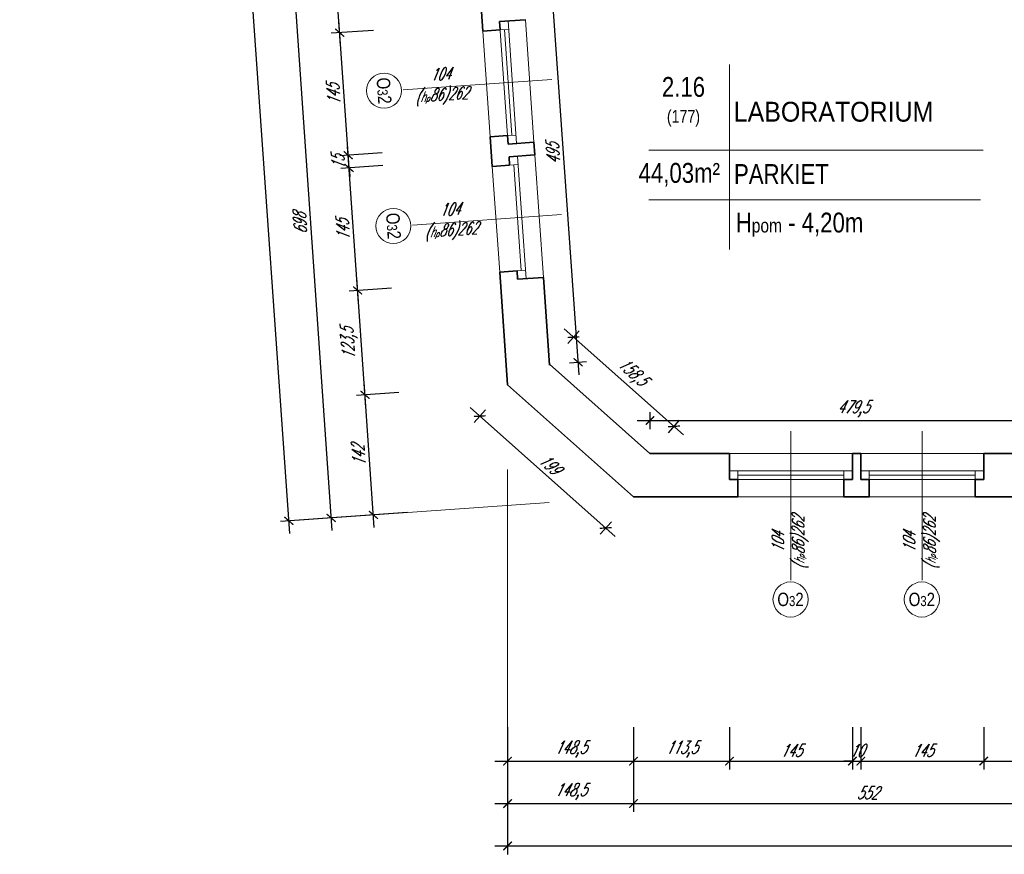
# Model space of a CAD drawing. Header units: millimetres. Extents: x 402 to 79005, y -7782 to 89952.
# Tile 82 of 256: x 21522 to 22684, y 20729 to 21714. Entities that reach past the tile are written whole.
import ezdxf

# ---------------------------------------------------------------- set-up
doc = ezdxf.new("R2010")
doc.units = ezdxf.units.MM
doc.header["$LTSCALE"] = 10
doc.layers.get('0').update_dxf_attribs({"lineweight": 0})
doc.layers.get('Defpoints').update_dxf_attribs({"color": 253})
for name, color, linetype, lineweight in [('01 parter - ściany', 253, 'Continuous', 35), ('03-01_okna', 253, 'Continuous', 15), ('04-1_widok', 253, 'Continuous', 5), ('05-01_wymiary', 253, 'Continuous', 5), ('05-03_opis', 253, 'Continuous', 5)]:
    doc.layers.add(name, color=color, linetype=linetype, lineweight=lineweight)
doc.styles.add('ariel', font='ARIAL.TTF', dxfattribs={"width": 0.8})
doc.styles.add('ariel_wym', font='simplex.shx', dxfattribs={"width": 0.65, "oblique": 25})
doc.dimstyles.new('ariel 50', dxfattribs={"dimtxt": 15, "dimasz": 10, "dimexe": 10, "dimexo": 0, "dimgap": 5, "dimtad": 1, "dimdec": 1, "dimrnd": 0.5, "dimtxsty": 'ariel_wym', "dimblk": 'ARCHTICK', "dimcen": 2.5, "dimdle": 15, "dimazin": 0, "dimtfac": 1, "dimtdec": 1, "dimtix": 1, "dimtmove": 0, "dimatfit": 3, "dimldrblk": 'DOT', "dimfxl": 0, "dimarcsym": 0})
doc.dimstyles.new('ariel 50 wnętrze', dxfattribs={"dimtxt": 15, "dimasz": 10, "dimexe": 10, "dimexo": 0, "dimgap": 5, "dimtad": 1, "dimdec": 1, "dimrnd": 0.5, "dimtxsty": 'ariel_wym', "dimblk": 'ARCHTICK', "dimcen": 2.5, "dimdle": 15, "dimazin": 0, "dimtfac": 1, "dimtdec": 1, "dimtix": 1, "dimtmove": 0, "dimatfit": 3, "dimldrblk": 'DOT', "dimfxl": 0, "dimarcsym": 0})

# ---------------------------------------------------------------- blocks, each defined once
blk = doc.blocks.new('_ArchTick')
at = {"color": 0, "linetype": 'ByBlock', "const_width": 0.15}
blk.add_lwpolyline([(-0.5, -0.5), (0.5, 0.5)], dxfattribs=at)
blk = doc.blocks.new('*D2557')
at = {"layer": '05-01_wymiary', "color": 0, "lineweight": -2}
for p, q in [((22097.5, 20878.6), (22097.5, 20828.6)), ((22246.2, 20878.6), (22246.2, 20828.6)), ((22082.5, 20838.6), (22261.2, 20838.6))]:
    blk.add_line(p, q, dxfattribs=at)
at = {"layer": 'Defpoints', "color": 0}
for p in [(22097.5, 21282.8), (22246.2, 21150.7), (22246.2, 20838.6)]:
    blk.add_point(p, dxfattribs=at)
at = {"layer": '05-01_wymiary', "color": 0, "lineweight": -2, "xscale": 10, "yscale": 10, "zscale": 10, "rotation": 180}
blk.add_blockref('_ArchTick', (22097.5, 20838.6), dxfattribs=at)
at = {"layer": '05-01_wymiary', "color": 0, "lineweight": -2, "xscale": 10, "yscale": 10, "zscale": 10}
blk.add_blockref('_ArchTick', (22246.2, 20838.6), dxfattribs=at)
at = {"layer": '05-01_wymiary', "color": 0, "insert": (22171.8, 20852.6), "char_height": 15, "attachment_point": 5, "style": 'ariel_wym'}
blk.add_mtext('148,5', dxfattribs=at)
blk = doc.blocks.new('_Dot')
at = {"color": 0, "linetype": 'ByBlock', "lineweight": -2}
blk.add_line((-0.5, 0), (-1, 0), dxfattribs=at)
at = {"color": 0, "linetype": 'ByBlock', "const_width": 0.5}
blk.add_lwpolyline([(-0.25, 0, 1), (0.25, 0, 1)], format="xyb", close=True, dxfattribs=at)
blk = doc.blocks.new('*D2558')
at = {"layer": '05-01_wymiary', "color": 0, "lineweight": -2}
for p, q in [((22246.2, 20878.6), (22246.2, 20828.6)), ((22359.5, 20878.6), (22359.5, 20828.6)), ((22231.2, 20838.6), (22374.5, 20838.6))]:
    blk.add_line(p, q, dxfattribs=at)
at = {"layer": 'Defpoints', "color": 0}
for p in [(22359.5, 21201.7), (22246.2, 21150.7), (22359.5, 20838.6)]:
    blk.add_point(p, dxfattribs=at)
at = {"layer": '05-01_wymiary', "color": 0, "lineweight": -2, "xscale": 10, "yscale": 10, "zscale": 10, "rotation": 180}
blk.add_blockref('_ArchTick', (22246.2, 20838.6), dxfattribs=at)
at = {"layer": '05-01_wymiary', "color": 0, "lineweight": -2, "xscale": 10, "yscale": 10, "zscale": 10}
blk.add_blockref('_ArchTick', (22359.5, 20838.6), dxfattribs=at)
at = {"layer": '05-01_wymiary', "color": 0, "insert": (22302.8, 20852.6), "char_height": 15, "attachment_point": 5, "style": 'ariel_wym'}
blk.add_mtext('113,5', dxfattribs=at)
blk = doc.blocks.new('*D2559')
at = {"layer": '05-01_wymiary', "color": 0, "lineweight": -2}
for p, q in [((22359.5, 20878.6), (22359.5, 20828.6)), ((22504.5, 20878.6), (22504.5, 20828.6)), ((22344.5, 20838.6), (22519.5, 20838.6))]:
    blk.add_line(p, q, dxfattribs=at)
at = {"layer": 'Defpoints', "color": 0}
for p in [(22359.5, 21201.7), (22504.5, 21201.7), (22504.5, 20838.6)]:
    blk.add_point(p, dxfattribs=at)
at = {"layer": '05-01_wymiary', "color": 0, "lineweight": -2, "xscale": 10, "yscale": 10, "zscale": 10, "rotation": 180}
blk.add_blockref('_ArchTick', (22359.5, 20838.6), dxfattribs=at)
at = {"layer": '05-01_wymiary', "color": 0, "lineweight": -2, "xscale": 10, "yscale": 10, "zscale": 10}
blk.add_blockref('_ArchTick', (22504.5, 20838.6), dxfattribs=at)
at = {"layer": '05-01_wymiary', "color": 0, "insert": (22432, 20851.1), "char_height": 15, "attachment_point": 5, "style": 'ariel_wym'}
blk.add_mtext('145', dxfattribs=at)
blk = doc.blocks.new('*D2560')
at = {"layer": '05-01_wymiary', "color": 0, "lineweight": -2}
for p, q in [((22504.5, 20878.6), (22504.5, 20828.6)), ((22514.5, 20878.6), (22514.5, 20828.6)), ((22504.5, 20838.6), (22494.5, 20838.6)), ((22504.5, 20838.6), (22514.5, 20838.6)), ((22514.5, 20838.6), (22524.5, 20838.6))]:
    blk.add_line(p, q, dxfattribs=at)
at = {"layer": 'Defpoints', "color": 0}
for p in [(22504.5, 21201.7), (22514.5, 21201.7), (22514.5, 20838.6)]:
    blk.add_point(p, dxfattribs=at)
at = {"layer": '05-01_wymiary', "color": 0, "lineweight": -2, "xscale": 10, "yscale": 10, "zscale": 10}
blk.add_blockref('_ArchTick', (22504.5, 20838.6), dxfattribs=at)
at = {"layer": '05-01_wymiary', "color": 0, "lineweight": -2, "xscale": 10, "yscale": 10, "zscale": 10, "rotation": 180}
blk.add_blockref('_ArchTick', (22514.5, 20838.6), dxfattribs=at)
at = {"layer": '05-01_wymiary', "color": 0, "insert": (22509.5, 20851.1), "char_height": 15, "attachment_point": 5, "style": 'ariel_wym'}
blk.add_mtext('10', dxfattribs=at)
blk = doc.blocks.new('*D2561')
at = {"layer": '05-01_wymiary', "color": 0, "lineweight": -2}
for p, q in [((22514.5, 20878.6), (22514.5, 20828.6)), ((22659.5, 20878.6), (22659.5, 20828.6)), ((22499.5, 20838.6), (22674.5, 20838.6))]:
    blk.add_line(p, q, dxfattribs=at)
at = {"layer": 'Defpoints', "color": 0}
for p in [(22514.5, 21201.7), (22659.5, 21201.7), (22659.5, 20838.6)]:
    blk.add_point(p, dxfattribs=at)
at = {"layer": '05-01_wymiary', "color": 0, "lineweight": -2, "xscale": 10, "yscale": 10, "zscale": 10, "rotation": 180}
blk.add_blockref('_ArchTick', (22514.5, 20838.6), dxfattribs=at)
at = {"layer": '05-01_wymiary', "color": 0, "lineweight": -2, "xscale": 10, "yscale": 10, "zscale": 10}
blk.add_blockref('_ArchTick', (22659.5, 20838.6), dxfattribs=at)
at = {"layer": '05-01_wymiary', "color": 0, "insert": (22587, 20851.1), "char_height": 15, "attachment_point": 5, "style": 'ariel_wym'}
blk.add_mtext('145', dxfattribs=at)
blk = doc.blocks.new('*D2562')
at = {"layer": '05-01_wymiary', "color": 0, "lineweight": -2}
for p, q in [((22659.5, 20878.6), (22659.5, 20828.6)), ((22776.3, 20878.6), (22776.3, 20828.6)), ((22644.5, 20838.6), (22791.3, 20838.6))]:
    blk.add_line(p, q, dxfattribs=at)
at = {"layer": 'Defpoints', "color": 0}
for p in [(22659.5, 21201.7), (22776.3, 21150.7), (22776.3, 20838.6)]:
    blk.add_point(p, dxfattribs=at)
at = {"layer": '05-01_wymiary', "color": 0, "lineweight": -2, "xscale": 10, "yscale": 10, "zscale": 10, "rotation": 180}
blk.add_blockref('_ArchTick', (22659.5, 20838.6), dxfattribs=at)
at = {"layer": '05-01_wymiary', "color": 0, "lineweight": -2, "xscale": 10, "yscale": 10, "zscale": 10}
blk.add_blockref('_ArchTick', (22776.3, 20838.6), dxfattribs=at)
at = {"layer": '05-01_wymiary', "color": 0, "insert": (22717.9, 20851.1), "char_height": 15, "attachment_point": 5, "style": 'ariel_wym'}
blk.add_mtext('117', dxfattribs=at)
blk = doc.blocks.new('*D2059')
at = {"layer": '05-01_wymiary', "color": 0, "lineweight": -2}
for p, q in [((22097.5, 20828.6), (22097.5, 20778.6)), ((22246.2, 20828.6), (22246.2, 20778.6)), ((22082.5, 20788.6), (22261.2, 20788.6))]:
    blk.add_line(p, q, dxfattribs=at)
at = {"layer": 'Defpoints', "color": 0}
for p in [(22097.5, 21282.8), (22246.2, 21150.7), (22246.2, 20788.6)]:
    blk.add_point(p, dxfattribs=at)
at = {"layer": '05-01_wymiary', "color": 0, "lineweight": -2, "xscale": 10, "yscale": 10, "zscale": 10, "rotation": 180}
blk.add_blockref('_ArchTick', (22097.5, 20788.6), dxfattribs=at)
at = {"layer": '05-01_wymiary', "color": 0, "lineweight": -2, "xscale": 10, "yscale": 10, "zscale": 10}
blk.add_blockref('_ArchTick', (22246.2, 20788.6), dxfattribs=at)
at = {"layer": '05-01_wymiary', "color": 0, "insert": (22171.8, 20802.6), "char_height": 15, "attachment_point": 5, "style": 'ariel_wym'}
blk.add_mtext('148,5', dxfattribs=at)
blk = doc.blocks.new('*D2060')
at = {"layer": '05-01_wymiary', "color": 0, "lineweight": -2}
for p, q in [((22246.2, 20828.6), (22246.2, 20778.6)), ((22798, 20828.6), (22798, 20778.6)), ((22231.2, 20788.6), (22813, 20788.6))]:
    blk.add_line(p, q, dxfattribs=at)
at = {"layer": 'Defpoints', "color": 0}
for p in [(22798, 21254.7), (22246.2, 21150.7), (22798, 20788.6)]:
    blk.add_point(p, dxfattribs=at)
at = {"layer": '05-01_wymiary', "color": 0, "lineweight": -2, "xscale": 10, "yscale": 10, "zscale": 10, "rotation": 180}
blk.add_blockref('_ArchTick', (22246.2, 20788.6), dxfattribs=at)
at = {"layer": '05-01_wymiary', "color": 0, "lineweight": -2, "xscale": 10, "yscale": 10, "zscale": 10}
blk.add_blockref('_ArchTick', (22798, 20788.6), dxfattribs=at)
at = {"layer": '05-01_wymiary', "color": 0, "insert": (22522.1, 20801.1), "char_height": 15, "attachment_point": 5, "style": 'ariel_wym'}
blk.add_mtext('552', dxfattribs=at)
blk = doc.blocks.new('*D2077')
at = {"layer": '05-01_wymiary', "color": 0, "lineweight": -2}
for p, q in [((22097.5, 20778.6), (22097.5, 20728.6)), ((27671, 20778.6), (27671, 20728.6)), ((22082.5, 20738.6), (27686, 20738.6))]:
    blk.add_line(p, q, dxfattribs=at)
at = {"layer": 'Defpoints', "color": 0}
for p in [(22097.5, 21282.8), (27671, 21282.8), (27671, 20738.6)]:
    blk.add_point(p, dxfattribs=at)
at = {"layer": '05-01_wymiary', "color": 0, "lineweight": -2, "xscale": 10, "yscale": 10, "zscale": 10, "rotation": 180}
blk.add_blockref('_ArchTick', (22097.5, 20738.6), dxfattribs=at)
at = {"layer": '05-01_wymiary', "color": 0, "lineweight": -2, "xscale": 10, "yscale": 10, "zscale": 10}
blk.add_blockref('_ArchTick', (27671, 20738.6), dxfattribs=at)
at = {"layer": '05-01_wymiary', "color": 0, "insert": (24884.2, 20752.6), "char_height": 15, "attachment_point": 5, "style": 'ariel_wym'}
blk.add_mtext('5573,5', dxfattribs=at)
blk = doc.blocks.new('*D1870')
at = {"layer": '05-01_wymiary', "color": 0, "lineweight": -2}
for p, q in [((21940.1, 21114.2), (21928.1, 21286)), ((21969.1, 21273.8), (21919.2, 21270.3)), ((21979, 21132), (21929.1, 21128.5))]:
    blk.add_line(p, q, dxfattribs=at)
at = {"layer": 'Defpoints', "color": 0}
for p in [(22097.5, 21282.8), (21929.2, 21271), (22246.2, 21150.7)]:
    blk.add_point(p, dxfattribs=at)
at = {"layer": '05-01_wymiary', "color": 0, "lineweight": -2, "xscale": 10, "yscale": 10, "zscale": 10}
for p, rotation in [((21929.2, 21271), 94.00000000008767), ((21939.1, 21129.2), 274.0000000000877)]:
    blk.add_blockref('_ArchTick', p, dxfattribs=dict(at, rotation=rotation))
at = {"layer": '05-01_wymiary', "color": 0, "insert": (21921.6, 21199.2), "char_height": 15, "attachment_point": 5, "rotation": 94, "style": 'ariel_wym'}
blk.add_mtext('142', dxfattribs=at)
blk = doc.blocks.new('*D1871')
at = {"layer": '05-01_wymiary', "color": 0, "lineweight": -2}
for p, q in [((21930.2, 21256), (21919.5, 21409.1)), ((21960.4, 21396.9), (21910.6, 21393.4)), ((21969.1, 21273.8), (21919.2, 21270.3))]:
    blk.add_line(p, q, dxfattribs=at)
at = {"layer": 'Defpoints', "color": 0}
for p in [(22139.8, 21409.4), (21920.5, 21394.1), (22097.5, 21282.8)]:
    blk.add_point(p, dxfattribs=at)
at = {"layer": '05-01_wymiary', "color": 0, "lineweight": -2, "xscale": 10, "yscale": 10, "zscale": 10}
for p, rotation in [((21920.5, 21394.1), 94.00000000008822), ((21929.2, 21271), 274.0000000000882)]:
    blk.add_blockref('_ArchTick', p, dxfattribs=dict(at, rotation=rotation))
at = {"layer": '05-01_wymiary', "color": 0, "insert": (21911, 21331.6), "char_height": 15, "attachment_point": 5, "rotation": 94, "style": 'ariel_wym'}
blk.add_mtext('123,5', dxfattribs=at)
blk = doc.blocks.new('*D1872')
at = {"layer": '05-01_wymiary', "color": 0, "lineweight": -2}
for p, q in [((21921.6, 21379.1), (21909.4, 21553.7)), ((21950.3, 21541.5), (21900.5, 21538)), ((21960.4, 21396.9), (21910.6, 21393.4))]:
    blk.add_line(p, q, dxfattribs=at)
at = {"layer": 'Defpoints', "color": 0}
for p in [(22129.6, 21554.1), (21910.4, 21538.7), (22139.8, 21409.4)]:
    blk.add_point(p, dxfattribs=at)
at = {"layer": '05-01_wymiary', "color": 0, "lineweight": -2, "xscale": 10, "yscale": 10, "zscale": 10}
for p, rotation in [((21910.4, 21538.7), 94.0000000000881), ((21920.5, 21394.1), 274.0000000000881)]:
    blk.add_blockref('_ArchTick', p, dxfattribs=dict(at, rotation=rotation))
at = {"layer": '05-01_wymiary', "color": 0, "insert": (21903, 21465.5), "char_height": 15, "attachment_point": 5, "rotation": 94, "style": 'ariel_wym'}
blk.add_mtext('145', dxfattribs=at)
blk = doc.blocks.new('*D1873')
at = {"layer": '05-01_wymiary', "color": 0, "lineweight": -2}
for p, q in [((21909.4, 21553.7), (21908.7, 21563.7)), ((21949.3, 21556.5), (21899.4, 21553)), ((21910.4, 21538.7), (21909.4, 21553.7)), ((21950.3, 21541.5), (21900.5, 21538)), ((21910.4, 21538.7), (21911.1, 21528.8))]:
    blk.add_line(p, q, dxfattribs=at)
at = {"layer": 'Defpoints', "color": 0}
for p in [(22128.6, 21569), (21909.4, 21553.7), (22129.6, 21554.1)]:
    blk.add_point(p, dxfattribs=at)
at = {"layer": '05-01_wymiary', "color": 0, "lineweight": -2, "xscale": 10, "yscale": 10, "zscale": 10}
for p, rotation in [((21909.4, 21553.7), 274.0000000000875), ((21910.4, 21538.7), 94.0000000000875)]:
    blk.add_blockref('_ArchTick', p, dxfattribs=dict(at, rotation=rotation))
at = {"layer": '05-01_wymiary', "color": 0, "insert": (21897.4, 21545.3), "char_height": 15, "attachment_point": 5, "rotation": 94, "style": 'ariel_wym'}
blk.add_mtext('15', dxfattribs=at)
blk = doc.blocks.new('*D1874')
at = {"layer": '05-01_wymiary', "color": 0, "lineweight": -2}
for p, q in [((21910.4, 21538.7), (21898.2, 21713.3)), ((21939.2, 21701.1), (21889.3, 21697.7)), ((21949.3, 21556.5), (21899.4, 21553))]:
    blk.add_line(p, q, dxfattribs=at)
at = {"layer": 'Defpoints', "color": 0}
for p in [(22118.5, 21713.7), (21899.3, 21698.3), (22128.6, 21569)]:
    blk.add_point(p, dxfattribs=at)
at = {"layer": '05-01_wymiary', "color": 0, "lineweight": -2, "xscale": 10, "yscale": 10, "zscale": 10}
for p, rotation in [((21899.3, 21698.3), 94.000000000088), ((21909.4, 21553.7), 274.000000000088)]:
    blk.add_blockref('_ArchTick', p, dxfattribs=dict(at, rotation=rotation))
at = {"layer": '05-01_wymiary', "color": 0, "insert": (21891.9, 21625.2), "char_height": 15, "attachment_point": 5, "rotation": 94, "style": 'ariel_wym'}
blk.add_mtext('145', dxfattribs=at)
blk = doc.blocks.new('*D1875')
at = {"layer": '05-01_wymiary', "color": 0, "lineweight": -2}
for p, q in [((21900.3, 21683.4), (21890.7, 21821.6)), ((21931.6, 21809.4), (21881.7, 21805.9)), ((21939.2, 21701.1), (21889.3, 21697.7))]:
    blk.add_line(p, q, dxfattribs=at)
at = {"layer": 'Defpoints', "color": 0}
for p in [(22060, 21818.4), (21891.7, 21806.6), (22118.5, 21713.7)]:
    blk.add_point(p, dxfattribs=at)
at = {"layer": '05-01_wymiary', "color": 0, "lineweight": -2, "xscale": 10, "yscale": 10, "zscale": 10}
for p, rotation in [((21891.7, 21806.6), 94.0000000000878), ((21899.3, 21698.3), 274.0000000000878)]:
    blk.add_blockref('_ArchTick', p, dxfattribs=dict(at, rotation=rotation))
at = {"layer": '05-01_wymiary', "color": 0, "insert": (21881.6, 21751.5), "char_height": 15, "attachment_point": 5, "rotation": 94, "style": 'ariel_wym'}
blk.add_mtext('108,5', dxfattribs=at)
blk = doc.blocks.new('*D1919')
at = {"layer": '05-01_wymiary', "color": 0, "lineweight": -2}
for p, q in [((21839.4, 21837), (21890.2, 21110.8)), ((21880.4, 21824.9), (21830.5, 21821.4)), ((21929.1, 21128.5), (21879.2, 21125))]:
    blk.add_line(p, q, dxfattribs=at)
at = {"layer": 'Defpoints', "color": 0}
for p in [(22154.6, 21844), (22246.2, 21150.7), (21889.2, 21125.7)]:
    blk.add_point(p, dxfattribs=at)
at = {"layer": '05-01_wymiary', "color": 0, "lineweight": -2, "xscale": 10, "yscale": 10, "zscale": 10}
for p, rotation in [((21840.5, 21822.1), 94.00000000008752), ((21889.2, 21125.7), 274.0000000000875)]:
    blk.add_blockref('_ArchTick', p, dxfattribs=dict(at, rotation=rotation))
at = {"layer": '05-01_wymiary', "color": 0, "insert": (21852.4, 21473), "char_height": 15, "attachment_point": 5, "rotation": 94, "style": 'ariel_wym'}
blk.add_mtext('698', dxfattribs=at)
blk = doc.blocks.new('*D1920')
at = {"layer": '05-01_wymiary', "color": 0, "lineweight": -2}
for p, q in [((21840.4, 21107.3), (21530.5, 25538.5)), ((21571.4, 25526.3), (21521.6, 25522.9)), ((21879.2, 21125), (21829.3, 21121.5))]:
    blk.add_line(p, q, dxfattribs=at)
at = {"layer": 'Defpoints', "color": 0}
for p in [(21854.5, 25546.1), (21531.5, 25523.5), (22246.2, 21150.7)]:
    blk.add_point(p, dxfattribs=at)
at = {"layer": '05-01_wymiary', "color": 0, "lineweight": -2, "xscale": 10, "yscale": 10, "zscale": 10}
for p, rotation in [((21531.5, 25523.5), 94.00000000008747), ((21839.3, 21122.2), 274.0000000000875)]:
    blk.add_blockref('_ArchTick', p, dxfattribs=dict(at, rotation=rotation))
at = {"layer": '05-01_wymiary', "color": 0, "insert": (21673, 23322), "char_height": 15, "attachment_point": 5, "rotation": 94, "style": 'ariel_wym'}
blk.add_mtext('4412', dxfattribs=at)
blk = doc.blocks.new('*D2028')
at = {"layer": '05-01_wymiary', "color": 0, "lineweight": -2}
for p, q in [((22053.5, 21255.8), (22224.6, 21103.8)), ((22071.3, 21253.3), (22058.1, 21238.4)), ((22220, 21121.2), (22206.7, 21106.3))]:
    blk.add_line(p, q, dxfattribs=at)
at = {"layer": 'Defpoints', "color": 0}
for p in [(22097.5, 21282.8), (22246.2, 21150.7), (22213.4, 21113.8)]:
    blk.add_point(p, dxfattribs=at)
at = {"layer": '05-01_wymiary', "color": 0, "lineweight": -2, "xscale": 10, "yscale": 10, "zscale": 10}
for p, rotation in [((22064.7, 21245.8), 138.3867827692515), ((22213.4, 21113.8), 318.3867827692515)]:
    blk.add_blockref('_ArchTick', p, dxfattribs=dict(at, rotation=rotation))
at = {"layer": '05-01_wymiary', "color": 0, "insert": (22147.3, 21189.2), "char_height": 15, "attachment_point": 5, "rotation": 318.3868, "style": 'ariel_wym'}
blk.add_mtext('199', dxfattribs=at)
blk = doc.blocks.new('*D2029')
at = {"layer": '05-01_wymiary', "color": 0, "lineweight": -2}
for p, q in [((22164.1, 21349), (22305.2, 21223.7)), ((22168.7, 21331.6), (22182, 21346.5)), ((22287.3, 21226.2), (22300.6, 21241.1))]:
    blk.add_line(p, q, dxfattribs=at)
at = {"layer": 'Defpoints', "color": 0}
for p in [(22146.9, 21307.1), (22294, 21233.7), (22265.6, 21201.7)]:
    blk.add_point(p, dxfattribs=at)
at = {"layer": '05-01_wymiary', "color": 0, "lineweight": -2, "xscale": 10, "yscale": 10, "zscale": 10}
for p, rotation in [((22175.3, 21339), 138.3867827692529), ((22294, 21233.7), 318.3867827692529)]:
    blk.add_blockref('_ArchTick', p, dxfattribs=dict(at, rotation=rotation))
at = {"layer": '05-01_wymiary', "color": 0, "insert": (22243.9, 21296.8), "char_height": 15, "attachment_point": 5, "rotation": 318.3868, "style": 'ariel_wym'}
blk.add_mtext('158,5', dxfattribs=at)
blk = doc.blocks.new('*D2030')
at = {"layer": '05-01_wymiary', "color": 0, "lineweight": -2}
for p, q in [((22181.8, 21294.5), (22145.1, 21818.2)), ((22136.2, 21802.5), (22156.2, 21803.9)), ((22170.7, 21308.7), (22190.7, 21310.1))]:
    blk.add_line(p, q, dxfattribs=at)
at = {"layer": 'Defpoints', "color": 0}
for p in [(22112.4, 21800.9), (22146.2, 21803.2), (22146.9, 21307.1)]:
    blk.add_point(p, dxfattribs=at)
at = {"layer": '05-01_wymiary', "color": 0, "lineweight": -2, "xscale": 10, "yscale": 10, "zscale": 10}
for p, rotation in [((22146.2, 21803.2), 94.00000000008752), ((22180.7, 21309.4), 274.0000000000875)]:
    blk.add_blockref('_ArchTick', p, dxfattribs=dict(at, rotation=rotation))
at = {"layer": '05-01_wymiary', "color": 0, "insert": (22151, 21555.5), "char_height": 15, "attachment_point": 5, "rotation": 94, "style": 'ariel_wym'}
blk.add_mtext('495', dxfattribs=at)
blk = doc.blocks.new('*D2031')
at = {"layer": '05-01_wymiary', "color": 0, "lineweight": -2}
for p, q in [((22265.6, 21230.6), (22265.6, 21250.6)), ((22744.9, 21230.6), (22744.9, 21250.6)), ((22250.6, 21240.6), (22759.9, 21240.6))]:
    blk.add_line(p, q, dxfattribs=at)
at = {"layer": 'Defpoints', "color": 0}
for p in [(22744.9, 21240.6), (22265.6, 21201.7), (22744.9, 21201.7)]:
    blk.add_point(p, dxfattribs=at)
at = {"layer": '05-01_wymiary', "color": 0, "lineweight": -2, "xscale": 10, "yscale": 10, "zscale": 10, "rotation": 180}
blk.add_blockref('_ArchTick', (22265.6, 21240.6), dxfattribs=at)
at = {"layer": '05-01_wymiary', "color": 0, "lineweight": -2, "xscale": 10, "yscale": 10, "zscale": 10}
blk.add_blockref('_ArchTick', (22744.9, 21240.6), dxfattribs=at)
at = {"layer": '05-01_wymiary', "color": 0, "insert": (22505.3, 21254.5), "char_height": 15, "attachment_point": 5, "style": 'ariel_wym'}
blk.add_mtext('479,5', dxfattribs=at)

msp = doc.modelspace()

# ---------------------------------------------------------------- linework, layer by layer
at = {"layer": '01 parter - ściany'}
for p, q in [((22068.3, 21700.14), (22060.04, 21818.39)), ((22068.3, 21700.14), (22060.04, 21818.39)), ((22088.06, 21711.55), (22118.48, 21713.68)), ((22088.06, 21711.55), (22088.75, 21701.57)), ((22088.75, 21701.57), (22068.3, 21700.14)), ((22097.47, 21576.88), (22077.02, 21575.45)), ((22079.47, 21540.53), (22077.02, 21575.45)), ((22079.47, 21540.53), (22077.02, 21575.45)), ((22079.47, 21540.53), (22077.02, 21575.45)), ((22098.17, 21566.9), (22097.47, 21576.88)), ((22098.17, 21566.9), (22128.6, 21569.03)), ((22129.64, 21554.07), (22128.6, 21569.03)), ((22129.64, 21554.07), (22128.6, 21569.03)), ((22099.22, 21551.94), (22129.64, 21554.07)), ((22129.64, 21554.07), (22099.22, 21551.94)), ((22099.22, 21551.94), (22099.92, 21541.96)), ((22099.92, 21541.96), (22079.47, 21540.53)), ((22108.64, 21417.27), (22088.19, 21415.84)), ((22097.49, 21282.76), (22088.19, 21415.84)), ((22097.49, 21282.76), (22088.19, 21415.84)), ((22109.33, 21407.29), (22108.64, 21417.27)), ((22109.33, 21407.29), (22139.76, 21409.42)), ((22147.01, 21305.77), (22139.76, 21409.42)), ((22146.91, 21307.08), (22265.56, 21201.69)), ((22097.49, 21282.76), (22246.18, 21150.69)), ((22359.46, 21201.69), (22265.56, 21201.69)), ((22359.46, 21201.69), (22359.46, 21171.19)), ((22504.46, 21201.69), (22504.46, 21171.19)), ((22514.46, 21201.69), (22504.46, 21201.69)), ((22514.46, 21201.69), (22514.46, 21171.19)), ((22659.46, 21201.69), (22659.46, 21171.19)), ((22744.94, 21201.69), (22659.46, 21201.69)), ((22359.46, 21171.19), (22369.46, 21171.19)), ((22369.46, 21171.19), (22369.46, 21150.69)), ((22504.46, 21171.19), (22494.46, 21171.19)), ((22494.46, 21171.19), (22494.46, 21150.69)), ((22514.46, 21171.19), (22524.46, 21171.19)), ((22524.46, 21171.19), (22524.46, 21150.69)), ((22659.46, 21171.19), (22649.46, 21171.19)), ((22649.46, 21171.19), (22649.46, 21150.69)), ((22369.46, 21150.69), (22246.18, 21150.69)), ((22494.46, 21150.69), (22524.46, 21150.69)), ((22649.46, 21150.69), (22776.33, 21150.69))]:
    msp.add_line(p, q, dxfattribs=at)
at = {"layer": '01 parter - ściany', "linetype": 'Continuous', "lineweight": 0}
for p, q in [((22504.46, 21201.69), (22504.46, 21171.19)), ((22659.46, 21201.69), (22659.46, 21171.19))]:
    msp.add_line(p, q, dxfattribs=at)
at = {"layer": '03-01_okna', "linetype": 'Continuous', "lineweight": 0}
for p, q in [((22097.47, 21576.88), (22088.06, 21711.55)), ((22108.15, 21567.6), (22098.03, 21712.25)), ((22068.3, 21700.14), (22077.02, 21575.45)), ((22098.73, 21702.27), (22088.75, 21701.57)), ((22102.46, 21577.23), (22093.74, 21701.92)), ((22107.45, 21577.58), (22097.47, 21576.88)), ((22119.31, 21407.99), (22109.19, 21552.64)), ((22088.19, 21415.84), (22079.47, 21540.53)), ((22109.89, 21542.66), (22099.92, 21541.96)), ((22113.62, 21417.62), (22104.9, 21542.31)), ((22118.61, 21417.97), (22108.64, 21417.27)), ((22359.46, 21181.19), (22504.46, 21181.19)), ((22369.46, 21181.19), (22369.46, 21171.19)), ((22494.46, 21181.19), (22494.46, 21171.19)), ((22514.46, 21181.19), (22659.46, 21181.19)), ((22524.46, 21181.19), (22524.46, 21171.19)), ((22649.46, 21181.19), (22649.46, 21171.19)), ((22359.46, 21171.19), (22504.46, 21171.19)), ((22369.46, 21176.19), (22494.46, 21176.19)), ((22514.46, 21171.19), (22659.46, 21171.19)), ((22524.46, 21176.19), (22649.46, 21176.19)), ((22369.46, 21150.69), (22494.46, 21150.69)), ((22524.46, 21150.69), (22649.46, 21150.69))]:
    msp.add_line(p, q, dxfattribs=at)
at = {"layer": '04-1_widok'}
for p, q in [((22128.6, 21569.03), (22118.48, 21713.68)), ((22129.64, 21554.07), (22139.76, 21409.42)), ((22504.46, 21201.69), (22359.46, 21201.69)), ((22659.46, 21201.69), (22514.46, 21201.69))]:
    msp.add_line(p, q, dxfattribs=at)
at = {"layer": '05-01_wymiary'}
for p, q in [((22097.49, 20728.64), (22097.49, 21182.76)), ((21829.34, 21121.54), (22146.43, 21143.71))]:
    msp.add_line(p, q, dxfattribs=at)
at = {"layer": '05-03_opis'}
for p, q in [((22359.55, 21660.73), (22359.55, 21442.33)), ((22264.29, 21559.59), (22658.79, 21559.59)), ((22264.05, 21501.23), (22655.75, 21501.23))]:
    msp.add_line(p, q, dxfattribs=at)
at = {"layer": '05-03_opis', "lineweight": 0}
for p, q in [((22149.86, 21643.19), (21974.27, 21630.92)), ((22161.02, 21483.58), (21985.43, 21471.31)), ((22431.96, 21228.07), (22431.96, 21052.06)), ((22586.96, 21228.07), (22586.96, 21052.06))]:
    msp.add_line(p, q, dxfattribs=at)
for centre in [(21951.6, 21629.83), (21962.76, 21470.22), (22431.46, 21029.37), (22586.46, 21029.37)]:
    msp.add_circle(centre, 20.69, dxfattribs=at)

# ---------------------------------------------------------------- texts
at = {"layer": '05-03_opis', "lineweight": 0, "attachment_point": 5}
for s, insert, char_height, width, rotation, style in [('104\\P({\\H0.8333x;h\\H0.6x;p}86)262', (22018.97, 21635.11), 14.4, 62.6613, 4, 'ariel_wym'), ('O{\\H0.7576x;3}2', (21951.6, 21629.83), 15.84, 75.1935, 274, 'ariel'), ('104\\P({\\H0.8333x;h\\H0.6x;p}86)262', (22030.13, 21475.5), 14.4, 62.6613, 4, 'ariel_wym'), ('O{\\H0.7576x;3}2', (21962.76, 21470.22), 15.84, 75.1935, 274, 'ariel'), ('104\\P({\\H0.8333x;h\\H0.6x;p}86)262', (22430.89, 21096.94), 14.4, 62.6613, 90, 'ariel_wym'), ('104\\P({\\H0.8333x;h\\H0.6x;p}86)262', (22585.89, 21096.94), 14.4, 62.6613, 90, 'ariel_wym')]:
    msp.add_mtext(s, dxfattribs=dict(at, insert=insert, char_height=char_height, width=width, rotation=rotation, style=style))
at = {"layer": '05-03_opis', "char_height": 23.4234, "style": 'ariel'}
for s, insert, width, attachment_point in [('{\\fArial|b0|i0|c238|p34;2.16\\P\\H0.6404x;(177)}', (22305.1, 21616.8), 108.9126, 5), ('\\W0.9;{\\fArial|b0|i0|c238|p34;LABORATORIUM}', (22364.44, 21604.9), 356.6375, 4), ('{\\fArial|b0|i0|c238|p34;44,03m²}', (22300.16, 21530.69), 108.9126, 5), ('{\\fArial|b0|i0|c238|p34;PARKIET}', (22364.74, 21531.52), 322.789, 4), ('{\\fArial|b0|i0|c238|p34; H\\H0.7x;pom\\H1.429x; - 4,20m}', (22359.55, 21471.78), 322.789, 4)]:
    msp.add_mtext(s, dxfattribs=dict(at, insert=insert, width=width, attachment_point=attachment_point))
at = {"layer": '05-03_opis', "lineweight": 0, "char_height": 15.84, "width": 75.1935, "attachment_point": 5, "style": 'ariel'}
for insert in [(22431.46, 21029.37), (22586.46, 21029.37)]:
    msp.add_mtext('O{\\H0.7576x;3}2', dxfattribs=dict(at, insert=insert))

# ---------------------------------------------------------------- dimensions: what is measured, and where the dimension line sits
at = {"layer": '05-01_wymiary'}
for base, p1, p2, dimstyle, picture, middle in [((21531.54, 25523.55), (22246.18, 21150.69), (21854.5, 25546.13), 'ariel 50', '*D1920', (21672.96, 23322.02)), ((22146.19, 21803.24), (22146.91, 21307.08), (22112.39, 21800.87), 'ariel 50 wnętrze', '*D2030', (22150.98, 21555.47)), ((21929.15, 21270.99), (22246.18, 21150.69), (22097.49, 21282.76), 'ariel 50', '*D1870', (21921.64, 21199.23))]:
    dim = msp.add_linear_dim(base=base, p1=p1, p2=p2, angle=94, dimstyle=dimstyle, dxfattribs=at)
    dim.commit()
    dim.dimension.update_dxf_attribs({"geometry": picture, "text_midpoint": middle})
for base, p1, p2, picture, middle in [((21889.19, 21125.73), (22154.59, 21844.05), (22246.18, 21150.69), '*D1919', (21852.37, 21473.03)), ((21891.7, 21806.62), (22118.48, 21713.68), (22060.04, 21818.39), '*D1875', (21881.59, 21751.51)), ((21899.27, 21698.35), (22128.6, 21569.03), (22118.48, 21713.68), '*D1874', (21891.86, 21625.15)), ((21909.39, 21553.7), (22129.64, 21554.07), (22128.6, 21569.03), '*D1873', (21897.44, 21545.35)), ((21910.43, 21538.74), (22139.76, 21409.42), (22129.64, 21554.07), '*D1872', (21903.02, 21465.54)), ((21920.55, 21394.09), (22097.49, 21282.76), (22139.76, 21409.42), '*D1871', (21910.96, 21331.57))]:
    dim = msp.add_linear_dim(base=base, p1=p1, p2=p2, angle=94, dimstyle='ariel 50', override={"dimtmove": 1}, dxfattribs=at)
    dim.commit()
    dim.dimension.update_dxf_attribs({"geometry": picture, "text_midpoint": middle})
for p1, p2, distance, picture, middle in [((22146.91, 21307.08), (22265.56, 21201.69), 42.76, '*D2029', (22243.88, 21296.76)), ((22097.49, 21282.76), (22246.18, 21150.69), -49.38, '*D2028', (22147.34, 21189.15)), ((22265.56, 21201.69), (22744.94, 21201.69), 38.87, '*D2031', (22505.25, 21254.48))]:
    dim = msp.add_aligned_dim(p1=p1, p2=p2, distance=distance, dimstyle='ariel 50 wnętrze', dxfattribs=at)
    dim.commit()
    dim.dimension.update_dxf_attribs({"geometry": picture, "text_midpoint": middle})
for base, p2, picture, middle in [((22246.18, 20838.64), (22246.18, 21150.69), '*D2557', (22171.84, 20852.57)), ((22246.18, 20788.64), (22246.18, 21150.69), '*D2059', (22171.84, 20802.57)), ((27671, 20738.64), (27671, 21282.76), '*D2077', (24884.24, 20752.57))]:
    dim = msp.add_linear_dim(base=base, p1=(22097.49, 21282.76), p2=p2, dimstyle='ariel 50', dxfattribs=at)
    dim.commit()
    dim.dimension.update_dxf_attribs({"geometry": picture, "text_midpoint": middle})
for base, p1, p2, picture, middle in [((22798, 20788.64), (22246.18, 21150.69), (22798, 21254.74), '*D2060', (22522.09, 20801.14)), ((22359.46, 20838.64), (22246.18, 21150.69), (22359.46, 21201.69), '*D2558', (22302.82, 20852.57)), ((22504.46, 20838.64), (22359.46, 21201.69), (22504.46, 21201.69), '*D2559', (22431.96, 20851.14)), ((22514.46, 20838.64), (22504.46, 21201.69), (22514.46, 21201.69), '*D2560', (22509.46, 20851.14)), ((22659.46, 20838.64), (22514.46, 21201.69), (22659.46, 21201.69), '*D2561', (22586.96, 20851.14)), ((22776.33, 20838.64), (22659.46, 21201.69), (22776.33, 21150.69), '*D2562', (22717.9, 20851.14))]:
    dim = msp.add_linear_dim(base=base, p1=p1, p2=p2, dimstyle='ariel 50', override={"dimtmove": 1}, dxfattribs=at)
    dim.commit()
    dim.dimension.update_dxf_attribs({"geometry": picture, "text_midpoint": middle})

doc.saveas('drawing.dxf')
